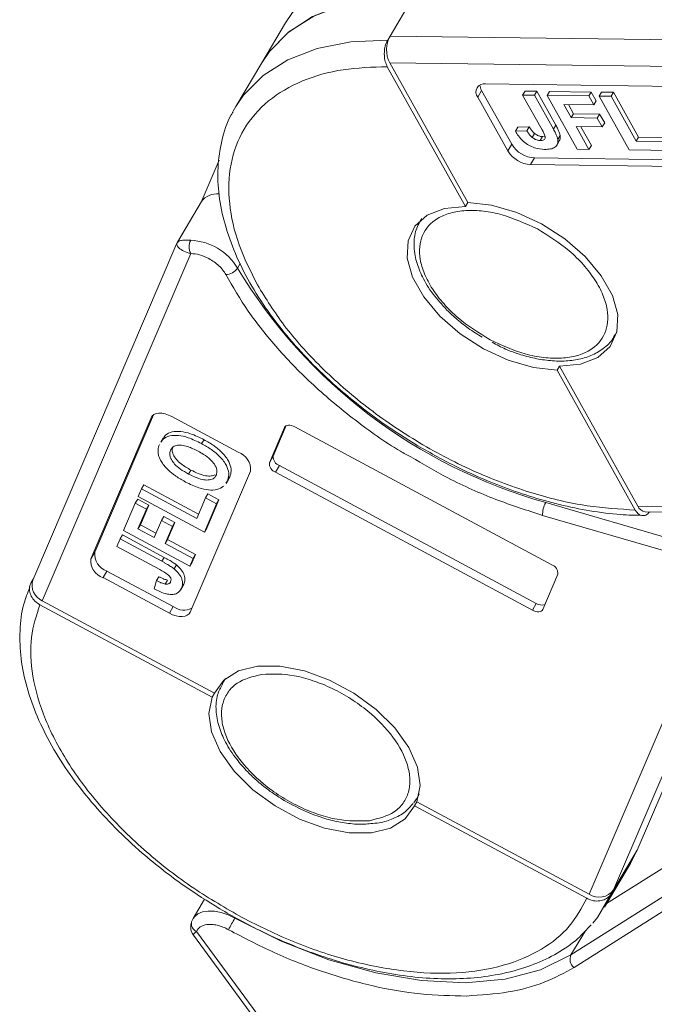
# Model space of a CAD drawing. Header units: millimetres. Extents: x 3223 to 4146, y -133 to 519.
# Tile 19 of 39: x 3596 to 3630, y 387 to 439. Entities that reach past the tile are written whole.
import ezdxf

# ---------------------------------------------------------------- set-up
doc = ezdxf.new("R2010")
doc.units = ezdxf.units.MM

msp = doc.modelspace()

# ---------------------------------------------------------------- linework, layer by layer
at = {"color": 7, "linetype": 'Continuous', "lineweight": 15}
for p, q in [((3615.582, 438.242), (3616.835, 440.347)), ((3610.03, 438.934), (3608.777, 436.829)), ((3615.457, 438.031), (3615.582, 438.242)), ((3642.818, 437.883), (3615.582, 438.242)), ((3608.777, 436.829), (3607.399, 434.513)), ((3619.586, 429.208), (3615.438, 436.617)), ((3615.563, 436.828), (3643.712, 436.457)), ((3619.712, 429.418), (3615.563, 436.828)), ((3632.082, 435.549), (3620.652, 435.7)), ((3620.234, 434.998), (3620.443, 435.349)), ((3620.234, 434.998), (3621.83, 432.148)), ((3620.443, 435.349), (3622.039, 432.499)), ((3622.746, 435.319), (3622.621, 435.108)), ((3622.621, 435.108), (3623.653, 433.264)), ((3623.249, 435.1), (3622.621, 435.108)), ((3622.746, 435.319), (3623.374, 435.31)), ((3623.249, 435.1), (3623.374, 435.31)), ((3624.254, 433.303), (3623.249, 435.1)), ((3623.374, 435.31), (3624.38, 433.514)), ((3623.918, 435.091), (3624.044, 435.301)), ((3623.918, 435.091), (3625.514, 432.241)), ((3626.137, 435.062), (3623.918, 435.091)), ((3624.044, 435.301), (3626.263, 435.272)), ((3626.137, 435.062), (3626.263, 435.272)), ((3626.403, 434.587), (3626.137, 435.062)), ((3626.263, 435.272), (3626.529, 434.797)), ((3626.682, 435.055), (3626.807, 435.265)), ((3626.682, 435.055), (3628.277, 432.205)), ((3627.31, 435.046), (3626.682, 435.055)), ((3626.807, 435.265), (3627.435, 435.257)), ((3627.31, 435.046), (3627.435, 435.257)), ((3628.639, 432.671), (3627.31, 435.046)), ((3627.435, 435.257), (3628.765, 432.882)), ((3607.255, 434.257), (3607.399, 434.513)), ((3624.812, 434.608), (3626.403, 434.587)), ((3625.201, 433.914), (3624.812, 434.608)), ((3625.057, 434.605), (3625.326, 434.124)), ((3626.403, 434.587), (3626.529, 434.797)), ((3625.201, 433.914), (3625.326, 434.124)), ((3625.326, 434.124), (3626.708, 434.106)), ((3626.583, 433.895), (3626.708, 434.106)), ((3626.708, 434.106), (3626.974, 433.631)), ((3622.239, 433.191), (3622.365, 433.401)), ((3622.365, 433.401), (3622.972, 433.43)), ((3622.972, 433.43), (3622.847, 433.219)), ((3624.38, 433.514), (3624.254, 433.303)), ((3626.583, 433.895), (3625.201, 433.914)), ((3625.467, 433.439), (3626.849, 433.42)), ((3626.142, 432.233), (3625.467, 433.439)), ((3625.712, 433.435), (3626.267, 432.443)), ((3626.849, 433.42), (3626.583, 433.895)), ((3626.849, 433.42), (3626.974, 433.631)), ((3622.847, 433.219), (3622.239, 433.191)), ((3623.256, 433.074), (3623.13, 432.864)), ((3623.68, 432.913), (3623.555, 432.702)), ((3623.68, 432.913), (3623.804, 432.926)), ((3624.612, 432.973), (3624.486, 432.762)), ((3628.639, 432.671), (3628.765, 432.882)), ((3628.765, 432.882), (3630.439, 432.86)), ((3621.83, 432.148), (3622.039, 432.499)), ((3624.399, 432.406), (3624.461, 432.511)), ((3624.469, 432.525), (3624.524, 432.617)), ((3626.142, 432.233), (3626.267, 432.443)), ((3630.314, 432.649), (3628.639, 432.671)), ((3625.514, 432.241), (3626.142, 432.233)), ((3628.277, 432.205), (3630.58, 432.174)), ((3606.509, 431.656), (3605.555, 429.428)), ((3623.045, 431.425), (3623.254, 431.776)), ((3623.045, 431.425), (3634.475, 431.274)), ((3623.254, 431.776), (3634.684, 431.625)), ((3605.578, 429.466), (3604.299, 427.318)), ((3619.712, 429.418), (3619.586, 429.208)), ((3604.266, 427.253), (3596.624, 409.39)), ((3597.126, 408.295), (3605.002, 426.705)), ((3607.487, 425.931), (3607.637, 426.183)), ((3627.51, 422.354), (3627.626, 422.549)), ((3627.64, 422.614), (3627.533, 422.395)), ((3624.453, 420.515), (3624.578, 420.726)), ((3628.601, 413.105), (3624.453, 420.515)), ((3628.726, 413.316), (3624.578, 420.726)), ((3602.899, 417.999), (3599.701, 410.524)), ((3603.021, 418.147), (3599.91, 410.875)), ((3602.899, 417.999), (3602.945, 418.076)), ((3607.525, 416.174), (3604.007, 418.062)), ((3609.978, 417.484), (3609.178, 415.615)), ((3610.077, 417.58), (3609.387, 415.966)), ((3609.978, 417.484), (3610.001, 417.522)), ((3624.163, 410.202), (3610.532, 417.515)), ((3603.537, 416.922), (3603.412, 416.712)), ((3605.711, 416.836), (3605.585, 416.626)), ((3609.178, 415.615), (3609.387, 415.966)), ((3605.012, 415.224), (3604.887, 415.014)), ((3604.978, 407.693), (3608.176, 415.168)), ((3609.504, 415.113), (3609.713, 415.463)), ((3609.713, 415.463), (3623.344, 408.15)), ((3606.952, 414.65), (3606.865, 414.528)), ((3606.882, 414.518), (3607.007, 414.728)), ((3607.077, 414.861), (3606.952, 414.65)), ((3607.077, 414.861), (3606.991, 414.739)), ((3609.504, 415.113), (3623.135, 407.799)), ((3602.392, 414.231), (3602.217, 413.821)), ((3602.392, 414.231), (3602.518, 414.442)), ((3605.324, 412.659), (3602.392, 414.231)), ((3602.518, 414.442), (3605.42, 412.884)), ((3602.064, 413.465), (3602.19, 413.675)), ((3602.19, 413.675), (3602.776, 413.361)), ((3602.217, 413.821), (3605.734, 411.933)), ((3605.792, 413.754), (3605.324, 412.659)), ((3605.792, 413.754), (3605.918, 413.964)), ((3606.379, 413.439), (3605.792, 413.754)), ((3606.504, 413.65), (3605.86, 412.144)), ((3605.918, 413.964), (3606.504, 413.65)), ((3606.379, 413.439), (3606.504, 413.65)), ((3602.064, 413.465), (3601.443, 412.013)), ((3602.651, 413.15), (3602.064, 413.465)), ((3602.205, 412.11), (3602.651, 413.15)), ((3602.776, 413.361), (3602.331, 412.32)), ((3602.651, 413.15), (3602.776, 413.361)), ((3605.734, 411.933), (3606.379, 413.439)), ((3632.238, 411.063), (3623.847, 413.502)), ((3654.396, 412.977), (3628.726, 413.316)), ((3603.449, 412.553), (3603.062, 411.65)), ((3603.449, 412.553), (3603.574, 412.764)), ((3604.035, 412.239), (3603.449, 412.553)), ((3603.574, 412.764), (3604.16, 412.449)), ((3623.68, 412.821), (3632.071, 410.381)), ((3629.131, 413.017), (3654.413, 412.684)), ((3601.443, 412.013), (3604.961, 410.126)), ((3602.205, 412.11), (3602.331, 412.32)), ((3603.062, 411.65), (3602.205, 412.11)), ((3602.331, 412.32), (3603.159, 411.876)), ((3603.649, 411.335), (3604.035, 412.239)), ((3604.16, 412.449), (3603.774, 411.546)), ((3604.035, 412.239), (3604.16, 412.449)), ((3605.86, 412.144), (3605.734, 411.933)), ((3601.256, 411.575), (3601.08, 411.164)), ((3601.256, 411.575), (3601.381, 411.786)), ((3603.474, 410.385), (3601.256, 411.575)), ((3601.381, 411.786), (3603.599, 410.596)), ((3603.649, 411.335), (3603.774, 411.546)), ((3603.774, 411.546), (3605.262, 410.747)), ((3601.08, 411.164), (3603.357, 409.943)), ((3605.137, 410.537), (3603.649, 411.335)), ((3599.701, 410.524), (3599.91, 410.875)), ((3603.599, 410.596), (3603.474, 410.385)), ((3604.961, 410.126), (3605.137, 410.537)), ((3605.262, 410.747), (3605.086, 410.336)), ((3605.137, 410.537), (3605.262, 410.747)), ((3604.248, 410.19), (3604.122, 409.98)), ((3605.086, 410.336), (3604.961, 410.126)), ((3596.539, 409.258), (3596.641, 409.43)), ((3600.352, 409.518), (3600.561, 409.869)), ((3600.352, 409.518), (3603.87, 407.631)), ((3600.561, 409.869), (3604.079, 407.982)), ((3603.316, 409.569), (3603.191, 409.359)), ((3603.778, 409.39), (3603.653, 409.179)), ((3623.689, 407.83), (3624.489, 409.699)), ((3633.33, 409.513), (3626.148, 392.724)), ((3603.191, 409.359), (3603.06, 408.924)), ((3604.466, 408.862), (3604.592, 409.072)), ((3604.641, 409.165), (3604.515, 408.954)), ((3604.641, 409.165), (3604.571, 409.087)), ((3627.445, 392.954), (3634.372, 409.146)), ((3606.147, 403.177), (3597, 408.084)), ((3606.272, 403.388), (3597.126, 408.295)), ((3603.87, 407.631), (3604.079, 407.982)), ((3623.135, 407.799), (3623.344, 408.15)), ((3606.669, 403.893), (3606.856, 404.167)), ((3606.806, 404.124), (3606.69, 403.929)), ((3606.272, 403.388), (3606.147, 403.177)), ((3631.929, 402.612), (3628.697, 395.059)), ((3617.132, 398.051), (3617.001, 397.792)), ((3617.001, 397.792), (3617.117, 397.987)), ((3616.876, 397.421), (3617.001, 397.631)), ((3626.022, 392.514), (3616.876, 397.421)), ((3626.148, 392.724), (3617.001, 397.631)), ((3627.077, 392.236), (3631.522, 395.038)), ((3628.697, 395.059), (3627.445, 392.954)), ((3628.697, 395.059), (3628.345, 394.365)), ((3626.967, 392.05), (3628.345, 394.365)), ((3627.445, 392.954), (3627.319, 392.743)), ((3605.744, 392.474), (3605.128, 391.439)), ((3630.06, 392.583), (3625.184, 389.508)), ((3625.346, 388.842), (3630.222, 391.917)), ((3605.079, 391.337), (3605.128, 391.439)), ((3623.209, 366.422), (3605.312, 390.756)), ((3625.184, 389.508), (3625.949, 390.793)), ((3605.147, 390.561), (3622.821, 366.531))]:
    msp.add_line(p, q, dxfattribs=at)
at = {"color": 7, "linetype": 'Continuous', "lineweight": 15, "flags": 128}
for points in [[(3608.777, 436.829), (3609.15, 437.381), (3610.175, 438.434), (3611.476, 439.271), (3613.029, 439.877), (3614.802, 440.238), (3616.758, 440.348), (3616.835, 440.347)], [(3608.777, 436.829), (3609.184, 437.425), (3610.219, 438.469), (3611.531, 439.298), (3613.093, 439.895), (3614.873, 440.247), (3616.835, 440.347)], [(3610.03, 438.934), (3610.403, 439.486), (3610.65, 439.789)], [(3607.399, 434.513), (3607.806, 435.109), (3608.841, 436.154), (3610.153, 436.983), (3611.714, 437.579), (3613.495, 437.931), (3615.457, 438.031)], [(3619.712, 429.418), (3620.974, 429.276), (3622.305, 428.89), (3623.626, 428.281), (3624.861, 427.487), (3625.938, 426.552), (3626.795, 425.53), (3627.382, 424.483), (3627.664, 423.469), (3627.626, 422.549), (3627.268, 421.775), (3626.614, 421.193), (3625.699, 420.836), (3624.578, 420.726)], [(3624.453, 420.515), (3623.19, 420.657), (3621.86, 421.044), (3620.538, 421.652), (3619.303, 422.446), (3618.226, 423.382), (3617.369, 424.403), (3616.783, 425.45), (3616.5, 426.464), (3616.539, 427.384), (3616.896, 428.158), (3617.551, 428.74), (3618.465, 429.097), (3619.586, 429.208)], [(3604.007, 418.062), (3603.831, 418.143), (3603.653, 418.201), (3603.48, 418.234), (3603.319, 418.239), (3603.175, 418.217), (3603.054, 418.168), (3602.961, 418.095), (3602.899, 417.999)], [(3610.532, 417.515), (3610.444, 417.556), (3610.355, 417.585), (3610.268, 417.601), (3610.188, 417.604), (3610.116, 417.593), (3610.055, 417.569), (3610.009, 417.532), (3609.978, 417.484)], [(3623.135, 407.799), (3623.223, 407.758), (3623.312, 407.729), (3623.399, 407.713), (3623.48, 407.71), (3623.552, 407.721), (3623.612, 407.746), (3623.659, 407.782), (3623.689, 407.83)], [(3603.87, 407.631), (3604.046, 407.549), (3604.224, 407.491), (3604.397, 407.459), (3604.559, 407.453), (3604.703, 407.476), (3604.824, 407.524), (3604.917, 407.598), (3604.978, 407.693)], [(3606.272, 403.388), (3606.761, 404.084), (3607.534, 404.572), (3608.545, 404.824), (3609.736, 404.825), (3611.037, 404.576), (3612.373, 404.09), (3613.667, 403.396), (3614.842, 402.534), (3615.831, 401.555), (3616.576, 400.515), (3617.034, 399.475), (3617.179, 398.494), (3617.001, 397.631)], [(3616.876, 397.421), (3616.387, 396.725), (3615.614, 396.237), (3614.603, 395.985), (3613.412, 395.983), (3612.111, 396.233), (3610.775, 396.719), (3609.481, 397.413), (3608.306, 398.274), (3607.317, 399.253), (3606.572, 400.293), (3606.114, 401.334), (3605.969, 402.314), (3606.147, 403.177)], [(3617.001, 397.792), (3616.995, 397.781), (3616.847, 397.568)], [(3627.319, 392.743), (3626.594, 391.498), (3626.347, 391.195)], [(3605.128, 391.439), (3605.199, 391.536), (3605.386, 391.69), (3605.633, 391.792), (3605.929, 391.838), (3606.262, 391.826), (3606.619, 391.757), (3606.986, 391.633), (3607.347, 391.46)], [(3605.079, 391.337), (3605.046, 391.264), (3605.041, 391.245)], [(3625.184, 389.508), (3623.574, 388.726), (3621.686, 388.232), (3619.565, 388.037), (3617.261, 388.146), (3614.829, 388.556), (3612.327, 389.257), (3609.813, 390.233), (3607.347, 391.46)]]:
    msp.add_lwpolyline(points, dxfattribs=at)
at = {"color": 7, "linetype": 'Continuous', "lineweight": 15}
for centre, radius, start, end in [((3616.937, 437.517), 1.537, 151.8473, 206.6363), ((3620.576, 435.27), 0.437, 80.0385, 218.4558), ((3620.988, 435.681), 0.637, 183.5337, 211.3463), ((3623.344, 433.31), 1.537, 211.8473, 266.6363), ((3623.135, 432.959), 1.537, 211.8473, 266.6363), ((3606.386, 428.871), 1.004, 83.2276, 143.6687), ((3605.669, 427.058), 0.755, 152.0019, 207.8718), ((3604.868, 424.363), 3.052, 30.9042, 87.4669), ((3606.86, 426.347), 0.753, 270.4186, 326.4525), ((3631.367, 440.384), 27.914, 211.184, 254.3716), ((3607.21, 415.257), 0.97, 354.7696, 71.0567), ((3609.87, 415.922), 0.485, 174.7696, 251.0567), ((3609.661, 415.571), 0.485, 174.7696, 251.0567), ((3624.918, 412.878), 1.239, 149.7579, 182.6723), ((3629.171, 413.495), 0.48, 201.986, 265.1854), ((3600.667, 410.435), 0.97, 174.7696, 251.0567), ((3600.876, 410.786), 0.97, 174.7696, 251.0567), ((3624.006, 409.743), 0.485, 354.7696, 71.0567), ((3597.472, 409.116), 0.891, 162.1026, 247.141), ((3604.642, 408.742), 0.946, 233.4796, 296.5705), ((3623.641, 408.611), 0.548, 237.2005, 286.6871), ((3626.672, 393.54), 0.97, 237.2728, 322.8179), ((3605.5, 391.179), 0.463, 171.8531, 246.0563), ((3615.293, 386.729), 9.248, 149.2306, 153.5502), ((3625.684, 389.276), 0.551, 155.1641, 232.1261)]:
    msp.add_arc(centre, radius, start, end, dxfattribs=at)
for points, knots in [([(3615.438, 436.617), (3615.398, 436.705), (3615.317, 436.881), (3615.27, 437.215), (3615.286, 437.555), (3615.355, 437.837), (3615.428, 437.976), (3615.457, 438.031)], [0, 0, 0, 0, 0.2146939, 0.4293877, 0.6440816, 0.8587754, 1, 1, 1, 1]), ([(3608.549, 425.039), (3608.191, 425.755), (3607.454, 427.231), (3606.977, 429.412), (3607.04, 431.503), (3607.74, 433.359), (3609.038, 434.86), (3610.845, 435.913), (3612.989, 436.534), (3614.638, 436.59), (3615.438, 436.617)], [0, 0, 0, 0, 0.116516, 0.240011, 0.368641, 0.5, 0.631359, 0.759989, 0.883484, 1, 1, 1, 1]), ([(3607.254, 434.22), (3607.22, 434.168), (3606.919, 433.704), (3606.628, 432.711), (3606.406, 431.277), (3606.473, 429.793), (3606.785, 428.264), (3607.337, 426.712), (3608.107, 425.165), (3609.075, 423.648), (3610.208, 422.19), (3611.495, 420.792), (3612.79, 419.584), (3614.027, 418.571), (3615.382, 417.561), (3616.411, 416.918), (3617.053, 416.517)], [0, 0, 0, 0, 0.010805, 0.097338, 0.17754, 0.25823, 0.339001, 0.419453, 0.499309, 0.578247, 0.655827, 0.730865, 0.807685, 0.863287, 0.914684, 1, 1, 1, 1]), ([(3622.972, 433.43), (3622.983, 433.412), (3623.005, 433.376), (3623.04, 433.323), (3623.077, 433.27), (3623.123, 433.21), (3623.178, 433.143), (3623.23, 433.097), (3623.256, 433.074)], [0, 0, 0, 0, 0.146273, 0.292648, 0.438947, 0.585584, 0.790322, 1, 1, 1, 1]), ([(3624.38, 433.514), (3624.399, 433.478), (3624.438, 433.407), (3624.488, 433.308), (3624.531, 433.218), (3624.564, 433.135), (3624.594, 433.053), (3624.606, 433), (3624.612, 432.973)], [0, 0, 0, 0, 0.195253, 0.390637, 0.541833, 0.693381, 0.846202, 1, 1, 1, 1]), ([(3623.78, 432.228), (3623.605, 432.242), (3623.333, 432.264), (3622.938, 432.443), (3622.634, 432.662), (3622.4, 432.924), (3622.288, 433.111), (3622.239, 433.191)], [0, 0, 0, 0, 0.294754, 0.457598, 0.620446, 0.836095, 1, 1, 1, 1]), ([(3622.847, 433.219), (3622.858, 433.201), (3622.88, 433.166), (3622.915, 433.112), (3622.952, 433.059), (3622.998, 432.999), (3623.053, 432.932), (3623.104, 432.887), (3623.13, 432.864)], [0, 0, 0, 0, 0.146273, 0.292648, 0.438947, 0.585584, 0.790322, 1, 1, 1, 1]), ([(3623.256, 433.074), (3623.28, 433.056), (3623.33, 433.018), (3623.411, 432.973), (3623.494, 432.941), (3623.565, 432.923), (3623.628, 432.914), (3623.662, 432.913), (3623.68, 432.913)], [0, 0, 0, 0, 0.189934, 0.385839, 0.560405, 0.742121, 0.870181, 1, 1, 1, 1]), ([(3623.555, 432.702), (3623.609, 432.704), (3623.697, 432.707), (3623.786, 432.751), (3623.827, 432.818), (3623.802, 432.992), (3623.718, 433.145), (3623.653, 433.264)], [0, 0, 0, 0, 0.18477, 0.299721, 0.415218, 0.548197, 1, 1, 1, 1]), ([(3624.254, 433.303), (3624.274, 433.268), (3624.313, 433.196), (3624.363, 433.098), (3624.406, 433.007), (3624.438, 432.925), (3624.469, 432.843), (3624.481, 432.789), (3624.486, 432.762)], [0, 0, 0, 0, 0.195253, 0.390637, 0.541833, 0.693381, 0.846202, 1, 1, 1, 1]), ([(3624.612, 432.973), (3624.619, 432.886), (3624.63, 432.747), (3624.543, 432.659), (3624.51, 432.626)], [0, 0, 0, 0, 0.62647, 1, 1, 1, 1]), ([(3623.13, 432.864), (3623.155, 432.845), (3623.205, 432.808), (3623.286, 432.763), (3623.368, 432.731), (3623.44, 432.713), (3623.502, 432.704), (3623.537, 432.703), (3623.555, 432.702)], [0, 0, 0, 0, 0.189934, 0.385839, 0.560405, 0.742121, 0.870181, 1, 1, 1, 1]), ([(3624.486, 432.762), (3624.49, 432.678), (3624.496, 432.508), (3624.347, 432.332), (3624.099, 432.236), (3623.89, 432.231), (3623.78, 432.228)], [0, 0, 0, 0, 0.249405, 0.499779, 0.737005, 1, 1, 1, 1]), ([(3620.888, 422.135), (3620.297, 422.501), (3619.387, 423.063), (3618.417, 424.034), (3617.805, 424.828), (3617.378, 425.636), (3617.086, 426.633), (3617.191, 427.73), (3617.889, 428.508), (3618.766, 428.879), (3619.595, 429.012), (3620.531, 428.976), (3621.814, 428.738), (3622.776, 428.296), (3623.401, 428.009)], [0, 0, 0, 0, 0.119728, 0.18418, 0.25, 0.31582, 0.380272, 0.5, 0.619728, 0.68418, 0.75, 0.81582, 0.880272, 1, 1, 1, 1]), ([(3617.258, 428.566), (3617.135, 428.341), (3616.882, 427.878), (3616.824, 427.049), (3616.977, 426.199), (3617.351, 425.324), (3617.805, 424.596), (3618.192, 424.169), (3618.316, 424.032)], [0, 0, 0, 0, 0.17547, 0.362247, 0.543898, 0.714801, 0.908547, 1, 1, 1, 1]), ([(3623.401, 428.009), (3623.993, 427.643), (3624.903, 427.08), (3625.873, 426.11), (3626.485, 425.316), (3626.912, 424.508), (3627.203, 423.511), (3627.099, 422.414), (3626.401, 421.635), (3625.524, 421.265), (3624.695, 421.132), (3623.759, 421.168), (3622.475, 421.406), (3621.514, 421.848), (3620.888, 422.135)], [0, 0, 0, 0, 0.119728, 0.18418, 0.25, 0.31582, 0.380272, 0.5, 0.619728, 0.68418, 0.75, 0.81582, 0.880272, 1, 1, 1, 1]), ([(3605.002, 426.705), (3604.875, 426.745), (3604.603, 426.829), (3604.358, 427.009), (3604.238, 427.175), (3604.269, 427.246), (3604.285, 427.282)], [0, 0, 0, 0, 0.234359, 0.498216, 0.748481, 1, 1, 1, 1]), ([(3604.285, 427.282), (3604.325, 427.33), (3604.387, 427.404), (3604.682, 427.414), (3604.903, 427.413), (3605.003, 427.412)], [0, 0, 0, 0, 0.4984129, 0.772928, 1, 1, 1, 1]), ([(3605.969, 426.437), (3606.065, 426.381), (3606.257, 426.269), (3606.508, 426.059), (3606.722, 425.832), (3606.817, 425.673), (3606.865, 425.594)], [0, 0, 0, 0, 0.249897, 0.499995, 0.749897, 1, 1, 1, 1]), ([(3606.865, 425.594), (3607.242, 424.945), (3608.009, 423.623), (3609.594, 421.642), (3611.491, 419.69), (3613.696, 417.868), (3615.456, 416.596), (3616.497, 416.021), (3616.681, 415.92)], [0, 0, 0, 0, 0.182442, 0.371521, 0.565297, 0.76151, 0.957723, 1, 1, 1, 1]), ([(3628.601, 413.105), (3627.758, 413.154), (3626.022, 413.255), (3623.145, 413.942), (3620.123, 415.059), (3617.114, 416.616), (3614.309, 418.519), (3611.887, 420.642), (3609.911, 422.843), (3608.994, 424.321), (3608.549, 425.039)], [0, 0, 0, 0, 0.116516, 0.240011, 0.368641, 0.5, 0.631359, 0.759989, 0.883484, 1, 1, 1, 1]), ([(3618.316, 424.032), (3618.39, 423.945), (3618.613, 423.681), (3619.091, 423.248), (3619.73, 422.732), (3620.224, 422.421), (3620.474, 422.264)], [0, 0, 0, 0, 0.128812, 0.392202, 0.692601, 1, 1, 1, 1]), ([(3620.995, 422.001), (3621.232, 421.874), (3621.633, 421.658), (3622.328, 421.4), (3623.059, 421.181), (3623.901, 421.029), (3624.733, 420.984), (3625.533, 421.063), (3626.276, 421.277), (3626.919, 421.656), (3627.357, 422.046), (3627.483, 422.348), (3627.512, 422.418)], [0, 0, 0, 0, 0.092156, 0.156141, 0.260866, 0.367103, 0.478947, 0.593807, 0.711521, 0.83292, 0.961183, 1, 1, 1, 1]), ([(3603.554, 416.912), (3603.588, 416.969), (3603.682, 417.128), (3604.002, 417.265), (3604.47, 417.289), (3605.064, 417.155), (3605.473, 416.953), (3605.711, 416.836)], [0, 0, 0, 0, 0.119233, 0.329184, 0.528836, 0.726922, 1, 1, 1, 1]), ([(3603.428, 416.701), (3603.463, 416.759), (3603.557, 416.917), (3603.877, 417.055), (3604.345, 417.078), (3604.938, 416.944), (3605.348, 416.743), (3605.585, 416.626)], [0, 0, 0, 0, 0.1192334, 0.3291839, 0.5288363, 0.7269219, 1, 1, 1, 1]), ([(3605.711, 416.836), (3605.885, 416.736), (3606.236, 416.536), (3606.714, 416.137), (3607.044, 415.692), (3607.172, 415.266), (3607.134, 415.009), (3607.086, 414.884), (3607.077, 414.861)], [0, 0, 0, 0, 0.1916319, 0.3847476, 0.5975386, 0.7794336, 0.9598804, 1, 1, 1, 1]), ([(3603.287, 416.056), (3603.281, 416.09), (3603.269, 416.157), (3603.268, 416.251), (3603.274, 416.34), (3603.289, 416.423), (3603.311, 416.504), (3603.331, 416.555), (3603.342, 416.58)], [0, 0, 0, 0, 0.173824, 0.348753, 0.509989, 0.671947, 0.83568, 1, 1, 1, 1]), ([(3603.93, 416.271), (3603.908, 416.19), (3603.867, 416.045), (3603.961, 415.781), (3604.151, 415.52), (3604.472, 415.25), (3604.739, 415.098), (3604.887, 415.014)], [0, 0, 0, 0, 0.206921, 0.375523, 0.544118, 0.748218, 1, 1, 1, 1]), ([(3605.393, 416.224), (3605.212, 416.314), (3604.921, 416.46), (3604.51, 416.558), (3604.224, 416.54), (3604.023, 416.437), (3603.961, 416.325), (3603.93, 416.271)], [0, 0, 0, 0, 0.30115, 0.485556, 0.671153, 0.838464, 1, 1, 1, 1]), ([(3605.012, 415.224), (3604.836, 415.325), (3604.552, 415.488), (3604.226, 415.786), (3604.057, 416.048), (3603.997, 416.293), (3604.036, 416.419), (3604.055, 416.481)], [0, 0, 0, 0, 0.299074, 0.482606, 0.667295, 0.837167, 1, 1, 1, 1]), ([(3606.366, 414.964), (3606.387, 415.052), (3606.429, 415.22), (3606.29, 415.519), (3606.039, 415.806), (3605.724, 416.038), (3605.49, 416.17), (3605.393, 416.224)], [0, 0, 0, 0, 0.223014, 0.426715, 0.599743, 0.8345, 1, 1, 1, 1]), ([(3605.585, 416.626), (3605.76, 416.526), (3606.111, 416.325), (3606.589, 415.927), (3606.919, 415.481), (3607.047, 415.056), (3607.009, 414.799), (3606.961, 414.673), (3606.952, 414.65)], [0, 0, 0, 0, 0.1916319, 0.3847476, 0.5975386, 0.7794336, 0.9598804, 1, 1, 1, 1]), ([(3617.053, 416.517), (3617.749, 416.123), (3618.727, 415.57), (3620.215, 414.877), (3621.49, 414.345), (3623.01, 413.815), (3624.59, 413.372), (3626.209, 413.044), (3627.696, 412.846), (3628.606, 412.829), (3628.998, 412.821)], [0, 0, 0, 0, 0.178286, 0.250354, 0.369384, 0.491916, 0.622288, 0.757119, 0.895134, 1, 1, 1, 1]), ([(3603.881, 415.166), (3603.812, 415.232), (3603.672, 415.366), (3603.531, 415.548), (3603.431, 415.699), (3603.368, 415.817), (3603.315, 415.938), (3603.297, 416.016), (3603.287, 416.056)], [0, 0, 0, 0, 0.234577, 0.474616, 0.602394, 0.731366, 0.864712, 1, 1, 1, 1]), ([(3616.681, 415.92), (3617.334, 415.539), (3618.802, 414.683), (3621.172, 413.63), (3622.854, 413.087), (3623.68, 412.821)], [0, 0, 0, 0, 0.289663, 0.651175, 1, 1, 1, 1]), ([(3604.735, 414.591), (3604.691, 414.614), (3604.603, 414.662), (3604.473, 414.738), (3604.345, 414.817), (3604.202, 414.913), (3604.043, 415.026), (3603.935, 415.119), (3603.881, 415.166)], [0, 0, 0, 0, 0.144333, 0.288896, 0.43326, 0.578073, 0.787796, 1, 1, 1, 1]), ([(3606.294, 414.974), (3606.231, 414.949), (3606.096, 414.895), (3605.781, 414.911), (3605.403, 415.026), (3605.141, 415.159), (3605.012, 415.224)], [0, 0, 0, 0, 0.198448, 0.424511, 0.717418, 1, 1, 1, 1]), ([(3604.887, 415.014), (3605.068, 414.924), (3605.365, 414.777), (3605.784, 414.682), (3606.084, 414.705), (3606.282, 414.81), (3606.341, 414.919), (3606.366, 414.964)], [0, 0, 0, 0, 0.300079, 0.491507, 0.683928, 0.866896, 1, 1, 1, 1]), ([(3606.75, 414.366), (3606.642, 414.298), (3606.433, 414.164), (3605.955, 414.15), (3605.374, 414.277), (3604.97, 414.475), (3604.735, 414.591)], [0, 0, 0, 0, 0.240522, 0.468714, 0.690349, 1, 1, 1, 1]), ([(3629.351, 413.015), (3629.32, 412.974), (3629.238, 412.864), (3629.069, 412.796), (3628.874, 412.816), (3628.712, 412.932), (3628.632, 413.056), (3628.601, 413.105)], [0, 0, 0, 0, 0.137735, 0.373469, 0.609202, 0.844936, 1, 1, 1, 1]), ([(3603.599, 410.596), (3603.643, 410.572), (3603.73, 410.524), (3603.851, 410.456), (3603.961, 410.39), (3604.058, 410.327), (3604.156, 410.262), (3604.217, 410.214), (3604.248, 410.19)], [0, 0, 0, 0, 0.195253, 0.390637, 0.541833, 0.693381, 0.846202, 1, 1, 1, 1]), ([(3603.94, 409.295), (3603.953, 409.333), (3603.973, 409.395), (3603.949, 409.5), (3603.887, 409.597), (3603.691, 409.76), (3603.503, 409.863), (3603.357, 409.943)], [0, 0, 0, 0, 0.18477, 0.299721, 0.415218, 0.548197, 1, 1, 1, 1]), ([(3603.474, 410.385), (3603.517, 410.362), (3603.605, 410.314), (3603.726, 410.245), (3603.835, 410.18), (3603.933, 410.116), (3604.031, 410.051), (3604.092, 410.004), (3604.122, 409.98)], [0, 0, 0, 0, 0.195253, 0.390637, 0.541833, 0.693381, 0.846202, 1, 1, 1, 1]), ([(3604.122, 409.98), (3604.215, 409.894), (3604.401, 409.723), (3604.553, 409.441), (3604.59, 409.176), (3604.541, 409.031), (3604.515, 408.954)], [0, 0, 0, 0, 0.249405, 0.499779, 0.737005, 1, 1, 1, 1]), ([(3604.248, 410.19), (3604.34, 410.105), (3604.526, 409.934), (3604.678, 409.651), (3604.716, 409.387), (3604.666, 409.241), (3604.641, 409.165)], [0, 0, 0, 0, 0.249405, 0.499779, 0.737005, 1, 1, 1, 1]), ([(3603.316, 409.569), (3603.339, 409.558), (3603.383, 409.536), (3603.45, 409.504), (3603.518, 409.474), (3603.595, 409.442), (3603.683, 409.409), (3603.746, 409.396), (3603.778, 409.39)], [0, 0, 0, 0, 0.146273, 0.292648, 0.438947, 0.585584, 0.790322, 1, 1, 1, 1]), ([(3596.473, 409.018), (3596.351, 408.718), (3596.058, 407.993), (3595.909, 406.71), (3595.962, 405.232), (3596.278, 403.701), (3596.828, 402.15), (3597.599, 400.603), (3598.567, 399.085), (3599.7, 397.628), (3600.987, 396.23), (3602.282, 395.021), (3603.518, 394.009), (3604.874, 392.998), (3605.903, 392.356), (3606.545, 391.955)], [0, 0, 0, 0, 0.0590031, 0.1426116, 0.2267283, 0.3109292, 0.3947982, 0.4780452, 0.5603354, 0.641211, 0.7194357, 0.7995172, 0.8574807, 0.9110603, 1, 1, 1, 1]), ([(3597, 408.084), (3596.906, 408.145), (3596.718, 408.267), (3596.526, 408.529), (3596.433, 408.814), (3596.445, 409.068), (3596.512, 409.204), (3596.539, 409.258)], [0, 0, 0, 0, 0.2146939, 0.4293877, 0.6440816, 0.8587754, 1, 1, 1, 1]), ([(3604.515, 408.954), (3604.453, 408.852), (3604.357, 408.693), (3604.059, 408.615), (3603.739, 408.639), (3603.393, 408.755), (3603.161, 408.873), (3603.06, 408.924)], [0, 0, 0, 0, 0.294754, 0.457598, 0.620446, 0.836095, 1, 1, 1, 1]), ([(3603.191, 409.359), (3603.213, 409.347), (3603.258, 409.325), (3603.325, 409.293), (3603.393, 409.263), (3603.47, 409.232), (3603.557, 409.199), (3603.621, 409.186), (3603.653, 409.179)], [0, 0, 0, 0, 0.146273, 0.292648, 0.438947, 0.585584, 0.790322, 1, 1, 1, 1]), ([(3603.653, 409.179), (3603.679, 409.177), (3603.733, 409.171), (3603.803, 409.179), (3603.86, 409.201), (3603.898, 409.23), (3603.925, 409.262), (3603.935, 409.284), (3603.94, 409.295)], [0, 0, 0, 0, 0.189934, 0.385839, 0.560405, 0.742121, 0.870181, 1, 1, 1, 1]), ([(3607.742, 391.489), (3606.869, 391.992), (3605.071, 393.029), (3602.577, 394.97), (3600.324, 397.178), (3598.494, 399.569), (3597.209, 401.99), (3596.546, 404.288), (3596.441, 406.363), (3596.818, 407.522), (3597, 408.084)], [0, 0, 0, 0, 0.116516, 0.240011, 0.368641, 0.5, 0.631359, 0.759989, 0.883484, 1, 1, 1, 1]), ([(3614.492, 396.628), (3613.938, 396.612), (3613.085, 396.587), (3611.774, 396.945), (3610.749, 397.359), (3609.759, 397.911), (3608.599, 398.749), (3607.436, 399.955), (3606.776, 401.228), (3606.607, 402.197), (3606.682, 402.889), (3606.97, 403.477), (3607.569, 404.087), (3608.304, 404.271), (3608.782, 404.391)], [0, 0, 0, 0, 0.119728, 0.18418, 0.25, 0.31582, 0.380272, 0.5, 0.619728, 0.68418, 0.75, 0.81582, 0.880272, 1, 1, 1, 1]), ([(3608.782, 404.391), (3609.336, 404.407), (3610.188, 404.432), (3611.499, 404.074), (3612.524, 403.66), (3613.514, 403.108), (3614.674, 402.27), (3615.838, 401.064), (3616.498, 399.791), (3616.667, 398.822), (3616.591, 398.13), (3616.304, 397.542), (3615.704, 396.932), (3614.969, 396.748), (3614.492, 396.628)], [0, 0, 0, 0, 0.119728, 0.18418, 0.25, 0.31582, 0.380272, 0.5, 0.619728, 0.68418, 0.75, 0.81582, 0.880272, 1, 1, 1, 1]), ([(3606.69, 403.871), (3606.592, 403.689), (3606.364, 403.267), (3606.317, 402.486), (3606.47, 401.637), (3606.839, 400.76), (3607.368, 399.948), (3607.975, 399.253), (3608.579, 398.685), (3609.223, 398.17), (3609.716, 397.859), (3609.966, 397.702)], [0, 0, 0, 0, 0.100877, 0.233461, 0.362405, 0.483721, 0.621251, 0.726594, 0.809254, 0.903529, 1, 1, 1, 1]), ([(3609.966, 397.702), (3610.374, 397.479), (3610.947, 397.167), (3611.819, 396.836), (3612.551, 396.618), (3613.391, 396.471), (3614.07, 396.417), (3614.441, 396.463), (3614.555, 396.477)], [0, 0, 0, 0, 0.267271, 0.374611, 0.550298, 0.72852, 0.91615, 1, 1, 1, 1]), ([(3614.555, 396.477), (3614.708, 396.488), (3615.137, 396.519), (3615.76, 396.723), (3616.388, 397.053), (3616.675, 397.388), (3616.806, 397.542)], [0, 0, 0, 0, 0.1594498, 0.4487569, 0.7471193, 1, 1, 1, 1]), ([(3627.319, 392.743), (3627.263, 392.67), (3627.149, 392.522), (3626.873, 392.393), (3626.555, 392.355), (3626.258, 392.403), (3626.089, 392.482), (3626.022, 392.514)], [0, 0, 0, 0, 0.214694, 0.429388, 0.644082, 0.858775, 1, 1, 1, 1]), ([(3626.022, 392.514), (3625.745, 392.002), (3625.175, 390.947), (3623.665, 389.738), (3621.651, 388.877), (3619.161, 388.481), (3616.35, 388.58), (3613.402, 389.162), (3610.488, 390.123), (3608.639, 391.042), (3607.742, 391.489)], [0, 0, 0, 0, 0.116516, 0.240011, 0.368641, 0.5, 0.631359, 0.759989, 0.883484, 1, 1, 1, 1]), ([(3606.545, 391.955), (3607.241, 391.561), (3608.219, 391.008), (3609.706, 390.314), (3610.981, 389.783), (3612.502, 389.252), (3614.082, 388.81), (3615.702, 388.479), (3617.322, 388.277), (3618.91, 388.219), (3620.442, 388.313), (3621.893, 388.568), (3623.248, 388.986), (3624.479, 389.582), (3625.51, 390.282), (3626.03, 390.858), (3626.259, 391.113)], [0, 0, 0, 0, 0.094824, 0.133154, 0.196462, 0.261633, 0.330973, 0.402685, 0.47609, 0.550694, 0.626219, 0.702537, 0.779636, 0.857684, 0.937089, 1, 1, 1, 1]), ([(3605.041, 391.245), (3605.022, 391.158), (3604.987, 390.998), (3605.028, 390.758), (3605.101, 390.636), (3605.144, 390.565)], [0, 0, 0, 0, 0.334366, 0.612638, 1, 1, 1, 1]), ([(3605.859, 391.123), (3605.946, 391.13), (3606.118, 391.142), (3606.413, 391.091), (3606.717, 390.999), (3606.914, 390.898), (3607.013, 390.848)], [0, 0, 0, 0, 0.249897, 0.499995, 0.749897, 1, 1, 1, 1]), ([(3605.312, 390.756), (3605.248, 390.704), (3605.146, 390.622), (3605.157, 390.597), (3605.161, 390.588)], [0, 0, 0, 0, 0.630583, 1, 1, 1, 1]), ([(3607.013, 390.848), (3607.818, 390.427), (3609.457, 389.57), (3612.03, 388.573), (3614.646, 387.829), (3617.235, 387.372), (3618.839, 387.345), (3619.641, 387.332)], [0, 0, 0, 0, 0.1904959, 0.3879206, 0.5902505, 0.7951252, 1, 1, 1, 1]), ([(3619.641, 387.332), (3620.393, 387.382), (3621.88, 387.482), (3623.803, 388.003), (3624.837, 388.565), (3625.346, 388.842)], [0, 0, 0, 0, 0.342787, 0.677263, 1, 1, 1, 1])]:
    msp.add_open_spline(points, degree=3, knots=knots, dxfattribs=at)
for points in [[(3605.002, 426.705), (3605.158, 426.694), (3605.471, 426.67), (3605.803, 426.515), (3605.969, 426.437)], [(3605.312, 390.756), (3605.366, 390.848), (3605.474, 391.032), (3605.731, 391.093), (3605.859, 391.123)]]:
    msp.add_open_spline(points, degree=3, dxfattribs=at)

doc.saveas('drawing.dxf')
